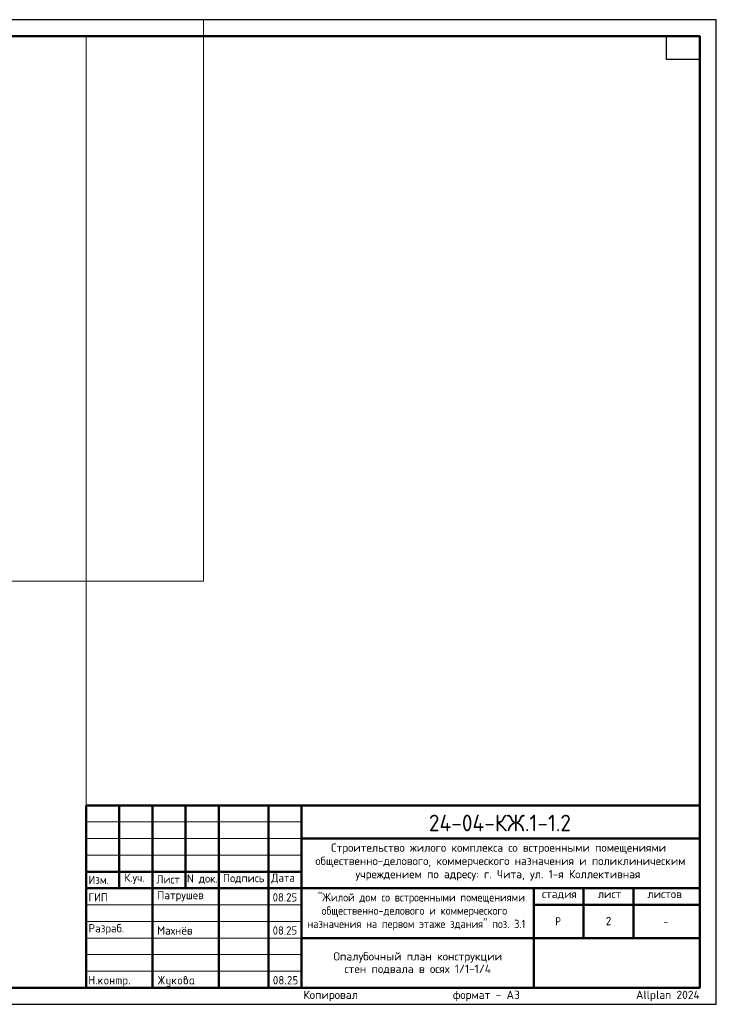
# Model space of a CAD drawing. Header units: millimetres. Extents: x 0 to 42000, y 0 to 29700.
# Tile 5 of 5: x 21000 to 42000, y 0 to 29700. Entities that reach past the tile are written whole.
import ezdxf

# ---------------------------------------------------------------- set-up
doc = ezdxf.new("R2010")
doc.units = ezdxf.units.MM
doc.layers.add('Standard', color=7, linetype='Continuous', lineweight=25)
doc.layers.add('Надписи', color=7, linetype='Continuous', lineweight=25)
doc.styles.add('ISOCPEUR', font='txt')

msp = doc.modelspace()

# ---------------------------------------------------------------- hatches: boundary and pattern name
at = {"layer": 'Standard', "linetype": 'Continuous', "lineweight": 25, "transparency": 33554687}
for points in [[(23099, 614), (23099, 839), (23099, 840), (23099, 842), (23099, 843), (23100, 844), (23100, 845), (23101, 846), (23101, 847), (23102, 848), (23103, 849), (23104, 850), (23105, 850), (23106, 851), (23107, 851), (23109, 851), (23110, 851), (23112, 851), (23113, 851), (23115, 851), (23116, 851), (23117, 851), (23118, 850), (23119, 850), (23120, 849), (23121, 848), (23122, 847), (23122, 846), (23123, 845), (23123, 844), (23124, 843), (23124, 842), (23124, 840), (23124, 839), (23124, 751), (23224, 751), (23224, 839), (23224, 840), (23224, 842), (23224, 843), (23225, 844), (23225, 845), (23226, 846), (23226, 847), (23227, 848), (23228, 849), (23229, 850), (23230, 850), (23231, 851), (23232, 851), (23233, 851), (23235, 851), (23236, 851), (23238, 851), (23239, 851), (23241, 851), (23242, 851), (23243, 850), (23244, 850), (23245, 849), (23246, 848), (23247, 847), (23247, 846), (23248, 845), (23248, 844), (23249, 843), (23249, 842), (23249, 840), (23249, 839), (23249, 614), (23249, 612), (23249, 611), (23249, 609), (23248, 608), (23248, 607), (23247, 606), (23247, 605), (23246, 604), (23245, 604), (23244, 603), (23243, 602), (23242, 602), (23241, 602), (23239, 601), (23238, 601), (23236, 601), (23235, 601), (23233, 601), (23232, 602), (23231, 602), (23230, 602), (23229, 603), (23228, 604), (23227, 604), (23226, 605), (23226, 606), (23225, 607), (23225, 608), (23224, 609), (23224, 611), (23224, 612), (23224, 614), (23224, 726), (23124, 726), (23124, 614), (23124, 612), (23124, 611), (23124, 609), (23123, 608), (23123, 607), (23122, 606), (23122, 605), (23121, 604), (23120, 604), (23119, 603), (23118, 602), (23117, 602), (23116, 602), (23115, 601), (23113, 601), (23112, 601), (23110, 601), (23109, 601), (23107, 602), (23106, 602), (23105, 602), (23104, 603), (23103, 604), (23102, 604), (23101, 605), (23101, 606), (23100, 607), (23100, 608), (23099, 609), (23099, 611), (23099, 612)], [(23299, 626), (23299, 628), (23299, 629), (23299, 631), (23300, 632), (23300, 633), (23301, 634), (23301, 635), (23302, 636), (23303, 637), (23304, 637), (23305, 638), (23306, 638), (23307, 638), (23309, 639), (23310, 639), (23312, 639), (23313, 639), (23314, 639), (23316, 638), (23317, 638), (23318, 638), (23319, 637), (23320, 637), (23321, 636), (23322, 635), (23322, 634), (23323, 633), (23323, 632), (23324, 631), (23324, 629), (23324, 628), (23324, 626), (23324, 614), (23324, 612), (23324, 611), (23324, 610), (23323, 608), (23323, 607), (23322, 606), (23322, 605), (23321, 604), (23320, 604), (23319, 603), (23318, 602), (23317, 602), (23316, 602), (23314, 601), (23313, 601), (23312, 601), (23310, 601), (23309, 601), (23307, 602), (23306, 602), (23305, 602), (23304, 603), (23303, 604), (23302, 604), (23301, 605), (23301, 606), (23300, 607), (23300, 608), (23299, 610), (23299, 611), (23299, 612), (23299, 614)], [(23399, 694), (23478, 773), (23478, 773), (23479, 774), (23480, 775), (23482, 775), (23483, 776), (23484, 776), (23485, 776), (23486, 776), (23488, 776), (23489, 776), (23491, 776), (23492, 775), (23493, 775), (23494, 774), (23495, 774), (23496, 773), (23497, 772), (23497, 771), (23498, 770), (23498, 769), (23499, 768), (23499, 767), (23499, 765), (23499, 764), (23499, 762), (23499, 761), (23498, 760), (23498, 759), (23497, 758), (23497, 757), (23496, 756), (23495, 755), (23440, 700), (23496, 621), (23498, 619), (23498, 617), (23499, 616), (23499, 614), (23499, 612), (23499, 611), (23499, 609), (23498, 608), (23498, 607), (23497, 606), (23497, 605), (23496, 604), (23495, 604), (23494, 603), (23493, 602), (23492, 602), (23491, 602), (23489, 601), (23488, 601), (23486, 601), (23485, 601), (23483, 602), (23482, 602), (23480, 603), (23479, 603), (23478, 604), (23477, 605), (23476, 607), (23422, 682), (23399, 659), (23399, 614), (23399, 612), (23399, 611), (23399, 609), (23398, 608), (23398, 607), (23397, 606), (23397, 605), (23396, 604), (23395, 604), (23394, 603), (23393, 602), (23392, 602), (23391, 602), (23389, 601), (23388, 601), (23386, 601), (23385, 601), (23383, 601), (23382, 602), (23381, 602), (23380, 602), (23379, 603), (23378, 604), (23377, 604), (23376, 605), (23376, 606), (23375, 607), (23375, 608), (23374, 609), (23374, 611), (23374, 612), (23374, 614), (23374, 764), (23374, 765), (23374, 767), (23374, 768), (23375, 769), (23375, 770), (23376, 771), (23376, 772), (23377, 773), (23378, 774), (23379, 774), (23380, 775), (23381, 775), (23382, 776), (23383, 776), (23385, 776), (23386, 776), (23388, 776), (23389, 776), (23391, 776), (23392, 775), (23393, 775), (23394, 774), (23395, 774), (23396, 773), (23397, 772), (23397, 771), (23398, 770), (23398, 769), (23399, 768), (23399, 767), (23399, 765), (23399, 764)], [(23749, 676), (23749, 614), (23749, 612), (23748, 611), (23748, 609), (23748, 608), (23747, 607), (23747, 606), (23746, 605), (23746, 604), (23745, 604), (23744, 603), (23743, 602), (23742, 602), (23740, 602), (23739, 601), (23738, 601), (23736, 601), (23735, 601), (23733, 601), (23732, 602), (23731, 602), (23729, 602), (23729, 603), (23728, 604), (23727, 604), (23726, 605), (23725, 606), (23725, 607), (23724, 608), (23724, 609), (23724, 611), (23724, 612), (23724, 614), (23724, 764), (23724, 765), (23724, 767), (23724, 768), (23724, 769), (23725, 770), (23725, 771), (23726, 772), (23727, 773), (23728, 774), (23729, 774), (23729, 775), (23731, 775), (23732, 776), (23733, 776), (23735, 776), (23736, 776), (23738, 776), (23739, 776), (23740, 776), (23742, 775), (23743, 775), (23744, 774), (23745, 774), (23746, 773), (23746, 772), (23747, 771), (23747, 770), (23748, 769), (23748, 768), (23748, 767), (23749, 765), (23749, 764), (23749, 701), (23823, 701), (23823, 764), (23823, 765), (23824, 767), (23824, 768), (23824, 769), (23825, 770), (23825, 771), (23826, 772), (23826, 773), (23827, 774), (23828, 774), (23829, 775), (23830, 775), (23832, 776), (23833, 776), (23834, 776), (23836, 776), (23837, 776), (23839, 776), (23840, 776), (23841, 775), (23843, 775), (23843, 774), (23844, 774), (23845, 773), (23846, 772), (23847, 771), (23847, 770), (23848, 769), (23848, 768), (23848, 767), (23848, 765), (23848, 764), (23848, 614), (23848, 612), (23848, 611), (23848, 609), (23848, 608), (23847, 607), (23847, 606), (23846, 605), (23845, 604), (23844, 604), (23843, 603), (23843, 602), (23841, 602), (23840, 602), (23839, 601), (23837, 601), (23836, 601), (23834, 601), (23833, 601), (23832, 602), (23830, 602), (23829, 602), (23828, 603), (23827, 604), (23826, 604), (23826, 605), (23825, 606), (23825, 607), (23824, 608), (23824, 609), (23824, 611), (23823, 612), (23823, 614), (23823, 676)], [(23911, 776), (24023, 776), (24026, 776), (24028, 776), (24031, 776), (24033, 775), (24036, 775), (24038, 774), (24040, 773), (24043, 773), (24045, 772), (24047, 770), (24049, 769), (24051, 768), (24053, 767), (24055, 765), (24057, 763), (24059, 762), (24061, 760), (24062, 758), (24064, 756), (24065, 754), (24067, 752), (24068, 750), (24069, 748), (24070, 745), (24071, 743), (24071, 741), (24072, 739), (24072, 736), (24073, 734), (24073, 731), (24073, 729), (24073, 726), (24073, 614), (24073, 612), (24073, 611), (24073, 609), (24073, 608), (24072, 607), (24072, 606), (24071, 605), (24070, 604), (24069, 604), (24068, 603), (24067, 602), (24066, 602), (24065, 602), (24064, 601), (24062, 601), (24061, 601), (24059, 601), (24058, 601), (24057, 602), (24055, 602), (24054, 602), (24053, 603), (24052, 604), (24051, 604), (24051, 605), (24050, 606), (24049, 607), (24049, 608), (24049, 609), (24048, 611), (24048, 612), (24048, 614), (24048, 726), (24048, 729), (24048, 731), (24047, 734), (24046, 736), (24046, 738), (24044, 740), (24043, 742), (24041, 744), (24039, 746), (24037, 747), (24035, 748), (24033, 749), (24031, 750), (24028, 751), (24026, 751), (24023, 751), (23998, 751), (23998, 614), (23998, 612), (23998, 611), (23998, 609), (23998, 608), (23997, 607), (23997, 606), (23996, 605), (23995, 604), (23995, 604), (23994, 603), (23993, 602), (23991, 602), (23990, 602), (23989, 601), (23987, 601), (23986, 601), (23984, 601), (23983, 601), (23982, 602), (23980, 602), (23979, 602), (23978, 603), (23977, 604), (23977, 604), (23976, 605), (23975, 606), (23975, 607), (23974, 608), (23974, 609), (23974, 611), (23973, 612), (23973, 614), (23973, 751), (23924, 751), (23924, 614), (23924, 612), (23923, 611), (23923, 609), (23923, 608), (23922, 607), (23922, 606), (23921, 605), (23920, 604), (23920, 604), (23919, 603), (23918, 602), (23916, 602), (23915, 602), (23914, 601), (23913, 601), (23911, 601), (23909, 601), (23908, 601), (23907, 602), (23906, 602), (23904, 602), (23903, 603), (23902, 604), (23902, 604), (23901, 605), (23900, 606), (23900, 607), (23899, 608), (23899, 609), (23899, 611), (23898, 612), (23898, 614), (23898, 764), (23898, 765), (23899, 767), (23899, 768), (23899, 769), (23900, 770), (23900, 771), (23901, 772), (23902, 773), (23902, 774), (23903, 774), (23904, 775), (23906, 775), (23907, 776), (23908, 776), (23909, 776)], [(24298, 626), (24298, 628), (24298, 629), (24299, 631), (24299, 632), (24299, 633), (24300, 634), (24301, 635), (24301, 636), (24302, 637), (24303, 637), (24304, 638), (24305, 638), (24307, 638), (24308, 639), (24309, 639), (24311, 639), (24312, 639), (24314, 639), (24315, 638), (24316, 638), (24317, 638), (24318, 637), (24319, 637), (24320, 636), (24321, 635), (24322, 634), (24322, 633), (24323, 632), (24323, 631), (24323, 629), (24323, 628), (24323, 626), (24323, 614), (24323, 612), (24323, 611), (24323, 610), (24323, 608), (24322, 607), (24322, 606), (24321, 605), (24320, 604), (24319, 604), (24318, 603), (24317, 602), (24316, 602), (24315, 602), (24314, 601), (24312, 601), (24311, 601), (24309, 601), (24308, 601), (24307, 602), (24305, 602), (24304, 602), (24303, 603), (24302, 604), (24301, 604), (24301, 605), (24300, 606), (24299, 607), (24299, 608), (24299, 610), (24298, 611), (24298, 612), (24298, 614)], [(25259, 704), (25194, 607), (25193, 605), (25192, 604), (25191, 603), (25190, 603), (25188, 602), (25187, 602), (25185, 601), (25183, 601), (25182, 601), (25180, 601), (25179, 602), (25178, 602), (25177, 603), (25176, 603), (25175, 604), (25174, 605), (25173, 605), (25173, 606), (25172, 607), (25172, 609), (25171, 610), (25171, 611), (25171, 613), (25171, 614), (25171, 616), (25172, 618), (25172, 619), (25173, 621), (25243, 726), (25173, 832), (25172, 833), (25172, 835), (25171, 837), (25171, 838), (25171, 840), (25171, 841), (25171, 843), (25172, 844), (25172, 845), (25173, 846), (25173, 847), (25174, 848), (25175, 849), (25176, 849), (25177, 850), (25178, 850), (25179, 851), (25181, 851), (25182, 851), (25184, 851), (25185, 851), (25187, 851), (25188, 851), (25189, 850), (25191, 849), (25192, 848), (25193, 847), (25194, 846), (25259, 749), (25259, 839), (25259, 840), (25259, 842), (25259, 843), (25259, 844), (25260, 845), (25260, 846), (25261, 847), (25262, 848), (25262, 849), (25263, 850), (25264, 850), (25266, 851), (25267, 851), (25268, 851), (25269, 851), (25271, 851), (25273, 851), (25274, 851), (25275, 851), (25277, 851), (25278, 850), (25279, 850), (25280, 849), (25280, 848), (25281, 847), (25282, 846), (25282, 845), (25283, 844), (25283, 843), (25283, 842), (25284, 840), (25284, 839), (25284, 749), (25348, 846), (25349, 847), (25350, 848), (25351, 849), (25353, 850), (25354, 851), (25356, 851), (25357, 851), (25359, 851), (25360, 851), (25361, 851), (25362, 851), (25363, 850), (25365, 850), (25366, 849), (25367, 848), (25367, 847), (25368, 847), (25369, 846), (25370, 845), (25370, 843), (25371, 842), (25371, 841), (25371, 840), (25371, 839), (25371, 837), (25371, 835), (25370, 833), (25369, 832), (25299, 726), (25369, 621), (25370, 619), (25371, 617), (25371, 616), (25371, 614), (25371, 613), (25371, 611), (25371, 610), (25370, 609), (25370, 608), (25369, 607), (25368, 606), (25368, 605), (25367, 604), (25366, 603), (25365, 603), (25364, 602), (25363, 602), (25361, 602), (25360, 601), (25359, 601), (25357, 601), (25356, 602), (25354, 602), (25353, 603), (25351, 603), (25350, 604), (25349, 605), (25348, 607), (25284, 704), (25284, 614), (25284, 612), (25283, 611), (25283, 609), (25283, 608), (25282, 607), (25282, 606), (25281, 605), (25280, 604), (25280, 604), (25279, 603), (25278, 602), (25277, 602), (25275, 602), (25274, 601), (25273, 601), (25271, 601), (25269, 601), (25268, 601), (25267, 602), (25266, 602), (25264, 602), (25263, 603), (25262, 604), (25262, 604), (25261, 605), (25260, 606), (25260, 607), (25259, 608), (25259, 609), (25259, 611), (25259, 612), (25259, 614)], [(25521, 576), (25521, 601), (25471, 601), (25468, 601), (25466, 602), (25463, 602), (25461, 602), (25458, 603), (25456, 603), (25454, 604), (25452, 605), (25449, 606), (25447, 607), (25445, 608), (25443, 609), (25441, 611), (25439, 612), (25437, 614), (25436, 616), (25434, 618), (25432, 620), (25431, 622), (25429, 624), (25428, 626), (25427, 628), (25426, 630), (25425, 632), (25424, 634), (25423, 637), (25422, 639), (25422, 641), (25422, 644), (25421, 646), (25421, 649), (25421, 651), (25421, 764), (25421, 765), (25421, 767), (25421, 768), (25422, 769), (25422, 770), (25423, 771), (25423, 772), (25424, 773), (25425, 774), (25426, 774), (25427, 775), (25428, 775), (25429, 776), (25431, 776), (25432, 776), (25434, 776), (25435, 776), (25437, 776), (25438, 776), (25439, 775), (25440, 775), (25441, 774), (25442, 774), (25443, 773), (25444, 772), (25444, 771), (25445, 770), (25445, 769), (25446, 768), (25446, 767), (25446, 765), (25446, 764), (25446, 651), (25446, 649), (25447, 646), (25447, 644), (25448, 642), (25449, 640), (25450, 638), (25452, 636), (25454, 634), (25455, 632), (25457, 630), (25459, 629), (25462, 628), (25464, 627), (25466, 627), (25468, 626), (25471, 626), (25521, 626), (25521, 764), (25521, 765), (25521, 767), (25521, 768), (25522, 769), (25522, 770), (25523, 771), (25523, 772), (25524, 773), (25525, 774), (25526, 774), (25527, 775), (25528, 775), (25529, 776), (25530, 776), (25532, 776), (25533, 776), (25535, 776), (25536, 776), (25538, 776), (25539, 775), (25540, 775), (25541, 774), (25542, 774), (25543, 773), (25544, 772), (25544, 771), (25545, 770), (25545, 769), (25545, 768), (25546, 767), (25546, 765), (25546, 764), (25546, 576), (25546, 574), (25546, 571), (25545, 569), (25545, 566), (25545, 564), (25544, 562), (25543, 559), (25542, 557), (25541, 555), (25540, 553), (25539, 551), (25538, 549), (25537, 547), (25535, 545), (25533, 543), (25532, 541), (25530, 539), (25528, 538), (25526, 536), (25524, 535), (25522, 533), (25520, 532), (25518, 531), (25516, 530), (25514, 529), (25511, 528), (25509, 528), (25507, 527), (25504, 527), (25502, 527), (25499, 526), (25497, 526), (25446, 526), (25445, 526), (25443, 527), (25442, 527), (25441, 527), (25440, 528), (25439, 528), (25438, 529), (25437, 529), (25436, 530), (25435, 531), (25435, 532), (25434, 533), (25434, 535), (25434, 536), (25434, 537), (25434, 539), (25434, 540), (25434, 541), (25434, 542), (25435, 544), (25435, 545), (25436, 546), (25436, 547), (25437, 548), (25438, 549), (25439, 549), (25440, 550), (25442, 550), (25443, 551), (25444, 551), (25445, 551), (25446, 551), (25496, 551), (25499, 551), (25501, 552), (25503, 552), (25506, 553), (25508, 554), (25510, 555), (25512, 557), (25514, 558), (25515, 560), (25517, 562), (25518, 564), (25519, 566), (25520, 568), (25520, 571), (25521, 573)], [(25621, 694), (25700, 773), (25700, 773), (25701, 774), (25702, 775), (25704, 775), (25705, 776), (25706, 776), (25707, 776), (25708, 776), (25710, 776), (25711, 776), (25713, 776), (25714, 775), (25715, 775), (25716, 774), (25717, 774), (25718, 773), (25719, 772), (25719, 771), (25720, 770), (25720, 769), (25721, 768), (25721, 767), (25721, 765), (25721, 764), (25721, 762), (25721, 761), (25721, 760), (25720, 759), (25720, 758), (25719, 757), (25718, 756), (25717, 755), (25662, 700), (25719, 621), (25720, 619), (25720, 617), (25721, 616), (25721, 614), (25721, 612), (25721, 611), (25721, 609), (25720, 608), (25720, 607), (25719, 606), (25719, 605), (25718, 604), (25717, 604), (25716, 603), (25715, 602), (25714, 602), (25713, 602), (25711, 601), (25710, 601), (25708, 601), (25707, 601), (25705, 602), (25704, 602), (25703, 603), (25701, 603), (25700, 604), (25699, 605), (25698, 607), (25644, 682), (25621, 659), (25621, 614), (25621, 612), (25621, 611), (25621, 609), (25620, 608), (25620, 607), (25619, 606), (25619, 605), (25618, 604), (25617, 604), (25616, 603), (25615, 602), (25614, 602), (25613, 602), (25611, 601), (25610, 601), (25608, 601), (25607, 601), (25606, 601), (25604, 602), (25603, 602), (25602, 602), (25601, 603), (25600, 604), (25599, 604), (25598, 605), (25598, 606), (25597, 607), (25597, 608), (25596, 609), (25596, 611), (25596, 612), (25596, 614), (25596, 764), (25596, 765), (25596, 767), (25596, 768), (25597, 769), (25597, 770), (25598, 771), (25598, 772), (25599, 773), (25600, 774), (25601, 774), (25602, 775), (25603, 775), (25604, 776), (25606, 776), (25607, 776), (25608, 776), (25610, 776), (25611, 776), (25613, 776), (25614, 775), (25615, 775), (25616, 774), (25617, 774), (25618, 773), (25619, 772), (25619, 771), (25620, 770), (25620, 769), (25621, 768), (25621, 767), (25621, 765), (25621, 764)], [(29000, 626), (29000, 628), (29000, 629), (29000, 631), (29001, 632), (29001, 633), (29002, 634), (29002, 635), (29003, 636), (29004, 637), (29005, 637), (29006, 638), (29007, 638), (29008, 638), (29009, 639), (29011, 639), (29012, 639), (29014, 639), (29015, 639), (29017, 638), (29018, 638), (29019, 638), (29020, 637), (29021, 637), (29022, 636), (29023, 635), (29023, 634), (29024, 633), (29024, 632), (29024, 631), (29025, 629), (29025, 628), (29025, 626), (29025, 614), (29025, 612), (29025, 611), (29024, 610), (29024, 608), (29024, 607), (29023, 606), (29023, 605), (29022, 604), (29021, 604), (29020, 603), (29019, 602), (29018, 602), (29017, 602), (29015, 601), (29014, 601), (29012, 601), (29011, 601), (29009, 601), (29008, 602), (29007, 602), (29006, 602), (29005, 603), (29004, 604), (29003, 604), (29002, 605), (29002, 606), (29001, 607), (29001, 608), (29000, 610), (29000, 611), (29000, 612), (29000, 614)], [(29137, 851), (29140, 851), (29144, 851), (29147, 851), (29150, 850), (29153, 850), (29156, 849), (29158, 848), (29161, 847), (29164, 846), (29167, 844), (29169, 843), (29172, 841), (29174, 839), (29177, 837), (29179, 835), (29181, 833), (29184, 831), (29186, 828), (29188, 826), (29189, 823), (29191, 821), (29193, 818), (29194, 816), (29195, 813), (29196, 810), (29197, 807), (29198, 804), (29198, 801), (29199, 798), (29199, 795), (29200, 792), (29200, 789), (29200, 784), (29199, 780), (29198, 775), (29197, 771), (29195, 766), (29193, 762), (29191, 757), (29188, 753), (29110, 626), (29187, 626), (29189, 626), (29190, 626), (29191, 626), (29193, 626), (29194, 625), (29195, 625), (29196, 624), (29197, 623), (29197, 622), (29198, 621), (29198, 620), (29199, 619), (29199, 618), (29199, 617), (29200, 615), (29200, 614), (29200, 612), (29199, 611), (29199, 610), (29199, 608), (29198, 607), (29198, 606), (29197, 605), (29197, 604), (29196, 604), (29195, 603), (29194, 602), (29193, 602), (29191, 602), (29190, 601), (29189, 601), (29187, 601), (29087, 601), (29086, 601), (29084, 601), (29083, 602), (29082, 602), (29081, 602), (29080, 603), (29079, 604), (29078, 604), (29077, 605), (29076, 606), (29076, 607), (29075, 608), (29075, 609), (29075, 611), (29075, 612), (29075, 614), (29075, 616), (29075, 617), (29076, 619), (29077, 621), (29168, 768), (29170, 771), (29171, 773), (29172, 776), (29173, 778), (29174, 781), (29174, 783), (29175, 786), (29175, 789), (29175, 793), (29174, 796), (29173, 800), (29172, 803), (29171, 806), (29168, 809), (29166, 813), (29164, 815), (29161, 818), (29158, 820), (29155, 822), (29152, 823), (29148, 825), (29145, 826), (29141, 826), (29137, 826), (29135, 826), (29132, 826), (29129, 825), (29127, 824), (29124, 823), (29122, 822), (29119, 820), (29117, 818), (29114, 816), (29112, 814), (29110, 812), (29107, 809), (29105, 806), (29103, 802), (29100, 799), (29098, 795), (29097, 793), (29096, 792), (29095, 791), (29094, 790), (29092, 790), (29091, 789), (29089, 789), (29087, 789), (29086, 789), (29084, 789), (29083, 789), (29082, 790), (29081, 790), (29080, 791), (29079, 791), (29078, 792), (29077, 793), (29076, 794), (29076, 795), (29075, 796), (29075, 797), (29075, 798), (29075, 800), (29075, 801), (29075, 803), (29075, 804), (29075, 805), (29076, 806), (29079, 812), (29082, 817), (29085, 822), (29088, 826), (29092, 830), (29095, 834), (29099, 837), (29103, 840), (29107, 843), (29111, 845), (29115, 847), (29119, 848), (29123, 850), (29128, 851), (29132, 851)], [(29250, 739), (29250, 839), (29250, 840), (29250, 842), (29250, 843), (29250, 844), (29251, 845), (29251, 846), (29252, 847), (29253, 848), (29253, 849), (29254, 850), (29255, 850), (29257, 851), (29258, 851), (29259, 851), (29261, 851), (29262, 851), (29349, 851), (29351, 851), (29352, 851), (29354, 851), (29355, 851), (29356, 850), (29357, 850), (29358, 849), (29359, 848), (29359, 847), (29360, 846), (29361, 845), (29361, 844), (29361, 843), (29362, 842), (29362, 840), (29362, 839), (29362, 837), (29362, 836), (29361, 834), (29361, 833), (29361, 832), (29360, 831), (29359, 830), (29359, 829), (29358, 829), (29357, 828), (29356, 827), (29355, 827), (29354, 827), (29352, 826), (29351, 826), (29349, 826), (29275, 826), (29275, 751), (29312, 751), (29315, 751), (29318, 751), (29322, 751), (29324, 750), (29327, 750), (29330, 749), (29333, 748), (29336, 747), (29339, 746), (29341, 744), (29344, 743), (29347, 741), (29349, 739), (29351, 737), (29354, 735), (29356, 733), (29358, 731), (29360, 728), (29362, 726), (29364, 723), (29366, 721), (29367, 718), (29369, 715), (29370, 713), (29371, 710), (29372, 707), (29373, 704), (29373, 701), (29374, 698), (29374, 695), (29374, 692), (29374, 689), (29374, 664), (29374, 661), (29374, 657), (29374, 654), (29373, 651), (29373, 648), (29372, 645), (29371, 643), (29370, 640), (29369, 637), (29367, 634), (29366, 632), (29364, 629), (29362, 627), (29360, 624), (29358, 622), (29356, 620), (29354, 617), (29351, 615), (29349, 613), (29346, 612), (29344, 610), (29341, 608), (29339, 607), (29336, 606), (29333, 605), (29330, 604), (29327, 603), (29324, 602), (29321, 602), (29318, 602), (29315, 601), (29312, 601), (29262, 601), (29261, 601), (29259, 601), (29258, 602), (29257, 602), (29255, 602), (29254, 603), (29253, 604), (29253, 604), (29252, 605), (29251, 606), (29251, 607), (29250, 608), (29250, 610), (29250, 611), (29250, 612), (29250, 614), (29250, 615), (29250, 617), (29250, 618), (29250, 619), (29251, 620), (29251, 621), (29252, 622), (29253, 623), (29253, 624), (29254, 625), (29255, 625), (29257, 626), (29258, 626), (29259, 626), (29261, 626), (29262, 626), (29312, 626), (29316, 626), (29319, 627), (29323, 628), (29326, 629), (29330, 630), (29333, 632), (29336, 634), (29338, 637), (29341, 640), (29343, 643), (29345, 646), (29347, 649), (29348, 653), (29349, 656), (29349, 660), (29349, 664), (29349, 689), (29349, 693), (29349, 696), (29348, 700), (29347, 703), (29345, 707), (29343, 710), (29341, 713), (29338, 715), (29336, 718), (29333, 720), (29330, 722), (29326, 724), (29323, 725), (29319, 726), (29316, 726), (29312, 726), (29262, 726), (29261, 726), (29259, 726), (29258, 727), (29257, 727), (29255, 727), (29254, 728), (29253, 729), (29253, 729), (29252, 730), (29251, 731), (29251, 732), (29250, 733), (29250, 734), (29250, 736), (29250, 737)]]:
    msp.add_hatch(color=7, dxfattribs=at).paths.add_polyline_path(points, flags=16)
h = msp.add_hatch(color=7, dxfattribs=at)
h.paths.add_polyline_path([(23549, 664), (23549, 714), (23549, 717), (23549, 720), (23549, 723), (23550, 726), (23550, 729), (23551, 732), (23552, 735), (23553, 738), (23554, 740), (23556, 743), (23557, 746), (23559, 748), (23561, 751), (23563, 753), (23565, 756), (23567, 758), (23569, 760), (23572, 762), (23574, 764), (23577, 766), (23579, 768), (23582, 769), (23584, 770), (23587, 772), (23590, 773), (23593, 774), (23596, 774), (23599, 775), (23602, 776), (23605, 776), (23608, 776), (23611, 776), (23614, 776), (23618, 776), (23621, 776), (23624, 775), (23627, 774), (23630, 774), (23633, 773), (23635, 772), (23638, 770), (23641, 769), (23643, 768), (23646, 766), (23648, 764), (23651, 762), (23653, 760), (23655, 758), (23658, 756), (23660, 753), (23662, 751), (23663, 749), (23665, 746), (23666, 743), (23668, 741), (23669, 738), (23670, 735), (23671, 732), (23672, 729), (23672, 726), (23673, 723), (23673, 720), (23674, 717), (23674, 714), (23674, 664), (23674, 660), (23673, 657), (23673, 654), (23672, 651), (23672, 648), (23671, 645), (23670, 642), (23669, 640), (23668, 637), (23666, 634), (23665, 632), (23663, 629), (23662, 627), (23660, 624), (23658, 622), (23655, 620), (23653, 617), (23651, 615), (23648, 613), (23646, 612), (23643, 610), (23641, 608), (23638, 607), (23635, 606), (23632, 605), (23629, 604), (23627, 603), (23624, 602), (23621, 602), (23617, 602), (23614, 601), (23611, 601), (23608, 601), (23605, 602), (23602, 602), (23599, 602), (23596, 603), (23593, 604), (23590, 605), (23587, 606), (23584, 607), (23582, 608), (23579, 610), (23577, 612), (23574, 613), (23572, 615), (23569, 617), (23567, 620), (23565, 622), (23563, 624), (23561, 627), (23559, 629), (23557, 632), (23556, 634), (23554, 637), (23553, 640), (23552, 642), (23551, 645), (23550, 648), (23550, 651), (23549, 654), (23549, 657), (23549, 660)], flags=16)
h.paths.add_polyline_path([(23648, 664), (23648, 714), (23648, 718), (23648, 721), (23647, 725), (23646, 728), (23644, 732), (23642, 735), (23640, 738), (23638, 740), (23635, 743), (23632, 745), (23629, 747), (23625, 749), (23622, 750), (23619, 751), (23615, 751), (23611, 751), (23607, 751), (23604, 751), (23600, 750), (23597, 749), (23594, 747), (23590, 745), (23587, 743), (23585, 740), (23582, 738), (23580, 735), (23578, 732), (23577, 728), (23575, 725), (23574, 721), (23574, 718), (23574, 714), (23574, 664), (23574, 660), (23574, 656), (23575, 653), (23577, 649), (23578, 646), (23580, 643), (23582, 640), (23585, 637), (23587, 634), (23590, 632), (23593, 630), (23597, 629), (23600, 628), (23604, 627), (23607, 626), (23611, 626), (23615, 626), (23619, 627), (23622, 628), (23625, 629), (23629, 630), (23632, 633), (23635, 635), (23638, 637), (23640, 640), (23642, 643), (23644, 646), (23646, 649), (23647, 653), (23648, 656), (23648, 660)])
h = msp.add_hatch(color=7, dxfattribs=at)
h.paths.add_polyline_path([(24123, 764), (24123, 765), (24124, 767), (24124, 768), (24124, 769), (24125, 770), (24125, 771), (24126, 772), (24127, 773), (24127, 774), (24128, 774), (24129, 775), (24130, 775), (24132, 776), (24133, 776), (24134, 776), (24136, 776), (24198, 776), (24201, 776), (24203, 776), (24206, 776), (24208, 775), (24211, 775), (24213, 774), (24215, 773), (24218, 773), (24220, 772), (24222, 770), (24224, 769), (24226, 768), (24228, 767), (24230, 765), (24232, 763), (24234, 762), (24236, 760), (24237, 758), (24239, 756), (24240, 754), (24241, 752), (24243, 750), (24244, 748), (24245, 746), (24245, 743), (24246, 741), (24247, 739), (24247, 736), (24248, 734), (24248, 731), (24248, 729), (24248, 726), (24248, 651), (24248, 649), (24248, 646), (24248, 644), (24247, 641), (24247, 639), (24246, 637), (24245, 634), (24245, 632), (24244, 630), (24243, 628), (24241, 626), (24240, 624), (24239, 622), (24237, 620), (24236, 618), (24234, 616), (24232, 614), (24230, 612), (24228, 611), (24226, 609), (24224, 608), (24222, 607), (24220, 606), (24218, 605), (24215, 604), (24213, 603), (24211, 603), (24208, 602), (24206, 602), (24203, 602), (24201, 601), (24198, 601), (24148, 601), (24148, 539), (24148, 537), (24148, 536), (24148, 535), (24148, 533), (24147, 532), (24147, 531), (24146, 530), (24145, 529), (24145, 529), (24144, 528), (24143, 528), (24141, 527), (24140, 527), (24139, 527), (24138, 526), (24136, 526), (24134, 526), (24133, 527), (24132, 527), (24130, 527), (24129, 528), (24128, 528), (24127, 529), (24127, 529), (24126, 530), (24125, 531), (24125, 532), (24124, 533), (24124, 535), (24124, 536), (24123, 537), (24123, 539)], flags=16)
h.paths.add_polyline_path([(24148, 751), (24148, 626), (24198, 626), (24201, 626), (24203, 627), (24206, 627), (24208, 628), (24210, 629), (24212, 630), (24214, 632), (24216, 634), (24218, 635), (24219, 637), (24220, 639), (24221, 642), (24222, 644), (24223, 646), (24223, 649), (24223, 651), (24223, 726), (24223, 729), (24223, 731), (24222, 734), (24221, 736), (24220, 738), (24219, 740), (24218, 742), (24216, 744), (24214, 746), (24212, 747), (24210, 748), (24208, 749), (24206, 750), (24203, 751), (24201, 751), (24198, 751)])
h = msp.add_hatch(color=7, dxfattribs=at)
h.paths.add_polyline_path([(25771, 664), (25771, 714), (25771, 717), (25771, 720), (25771, 723), (25772, 726), (25773, 729), (25773, 732), (25774, 735), (25775, 738), (25777, 740), (25778, 743), (25779, 746), (25781, 748), (25783, 751), (25785, 753), (25787, 756), (25789, 758), (25791, 760), (25794, 762), (25796, 764), (25799, 766), (25801, 768), (25804, 769), (25806, 770), (25809, 772), (25812, 773), (25815, 774), (25818, 774), (25821, 775), (25824, 776), (25827, 776), (25830, 776), (25833, 776), (25836, 776), (25840, 776), (25843, 776), (25846, 775), (25849, 774), (25852, 774), (25855, 773), (25857, 772), (25860, 770), (25863, 769), (25865, 768), (25868, 766), (25871, 764), (25873, 762), (25875, 760), (25878, 758), (25880, 756), (25882, 753), (25884, 751), (25885, 749), (25887, 746), (25889, 743), (25890, 741), (25891, 738), (25892, 735), (25893, 732), (25894, 729), (25894, 726), (25895, 723), (25895, 720), (25896, 717), (25896, 714), (25896, 664), (25896, 660), (25895, 657), (25895, 654), (25894, 651), (25894, 648), (25893, 645), (25892, 642), (25891, 640), (25890, 637), (25888, 634), (25887, 632), (25885, 629), (25884, 627), (25882, 624), (25880, 622), (25877, 620), (25875, 617), (25873, 615), (25870, 613), (25868, 612), (25865, 610), (25863, 608), (25860, 607), (25857, 606), (25854, 605), (25852, 604), (25849, 603), (25846, 602), (25843, 602), (25840, 602), (25836, 601), (25833, 601), (25830, 601), (25827, 602), (25824, 602), (25821, 602), (25818, 603), (25815, 604), (25812, 605), (25809, 606), (25806, 607), (25804, 608), (25801, 610), (25799, 612), (25796, 613), (25794, 615), (25791, 617), (25789, 620), (25787, 622), (25785, 624), (25783, 627), (25781, 629), (25779, 632), (25778, 634), (25777, 637), (25775, 640), (25774, 642), (25773, 645), (25773, 648), (25772, 651), (25771, 654), (25771, 657), (25771, 660)], flags=16)
h.paths.add_polyline_path([(25871, 664), (25871, 714), (25871, 718), (25870, 721), (25869, 725), (25868, 728), (25866, 732), (25864, 735), (25862, 738), (25860, 740), (25857, 743), (25854, 745), (25851, 747), (25848, 749), (25844, 750), (25841, 751), (25837, 751), (25833, 751), (25829, 751), (25826, 751), (25822, 750), (25819, 749), (25816, 747), (25813, 745), (25810, 743), (25807, 740), (25804, 738), (25802, 735), (25800, 732), (25799, 728), (25797, 725), (25797, 721), (25796, 718), (25796, 714), (25796, 664), (25796, 660), (25797, 656), (25797, 653), (25799, 649), (25800, 646), (25802, 643), (25804, 640), (25807, 637), (25809, 634), (25812, 632), (25815, 630), (25819, 629), (25822, 628), (25826, 627), (25829, 626), (25833, 626), (25837, 626), (25841, 627), (25844, 628), (25848, 629), (25851, 630), (25854, 633), (25857, 635), (25860, 637), (25862, 640), (25864, 643), (25866, 646), (25868, 649), (25869, 653), (25870, 656), (25871, 660)])
h = msp.add_hatch(color=7, dxfattribs=at)
h.paths.add_polyline_path([(25971, 764), (25975, 767), (25979, 769), (25982, 772), (25986, 773), (25990, 775), (25993, 775), (25997, 776), (26000, 776), (26002, 776), (26004, 777), (26006, 777), (26007, 778), (26009, 779), (26011, 781), (26013, 783), (26014, 785), (26016, 787), (26017, 789), (26018, 791), (26019, 793), (26020, 795), (26020, 797), (26021, 799), (26021, 801), (26021, 804), (26020, 806), (26020, 809), (26019, 811), (26018, 813), (26017, 815), (26015, 817), (26014, 819), (26012, 821), (26010, 822), (26008, 824), (26005, 824), (26003, 825), (26001, 826), (25998, 826), (25996, 826), (25993, 826), (25991, 826), (25988, 825), (25986, 824), (25984, 823), (25982, 822), (25980, 821), (25978, 819), (25976, 817), (25975, 815), (25973, 813), (25973, 811), (25972, 809), (25971, 806), (25971, 804), (25971, 801)])
h.paths.add_polyline_path([(26033, 771), (26037, 769), (26041, 767), (26045, 765), (26048, 762), (26052, 759), (26055, 756), (26058, 752), (26060, 748), (26063, 744), (26065, 740), (26067, 736), (26068, 732), (26069, 727), (26070, 723), (26070, 718), (26070, 714), (26070, 664), (26070, 661), (26070, 657), (26070, 654), (26069, 651), (26069, 648), (26068, 645), (26067, 642), (26066, 640), (26065, 637), (26063, 634), (26062, 632), (26060, 629), (26058, 627), (26056, 624), (26054, 622), (26052, 619), (26050, 617), (26048, 615), (26045, 613), (26043, 612), (26040, 610), (26037, 608), (26035, 607), (26032, 606), (26029, 605), (26026, 604), (26024, 603), (26021, 602), (26018, 602), (26014, 602), (26011, 601), (26008, 601), (26005, 601), (26002, 602), (25999, 602), (25996, 602), (25993, 603), (25990, 604), (25987, 605), (25984, 606), (25981, 607), (25979, 608), (25976, 610), (25973, 612), (25971, 613), (25968, 615), (25966, 617), (25964, 620), (25962, 622), (25960, 624), (25958, 627), (25956, 629), (25954, 632), (25953, 634), (25951, 637), (25950, 640), (25949, 643), (25948, 645), (25947, 648), (25947, 651), (25946, 654), (25946, 657), (25946, 661), (25946, 664), (25946, 801), (25946, 804), (25946, 806), (25946, 809), (25947, 811), (25947, 814), (25948, 816), (25948, 818), (25949, 821), (25950, 823), (25951, 825), (25953, 827), (25954, 829), (25955, 831), (25957, 833), (25958, 835), (25960, 837), (25962, 839), (25964, 840), (25966, 842), (25968, 843), (25970, 845), (25972, 846), (25974, 847), (25976, 848), (25979, 849), (25981, 849), (25983, 850), (25986, 850), (25988, 851), (25990, 851), (25993, 851), (25996, 851), (25998, 851), (26001, 851), (26003, 851), (26006, 850), (26008, 850), (26010, 849), (26013, 849), (26015, 848), (26017, 847), (26019, 846), (26021, 844), (26023, 843), (26025, 842), (26027, 840), (26029, 839), (26031, 837), (26033, 835), (26034, 833), (26036, 831), (26037, 829), (26039, 827), (26040, 825), (26041, 823), (26042, 821), (26043, 818), (26043, 816), (26044, 814), (26045, 811), (26045, 809), (26045, 806), (26045, 804), (26045, 801), (26045, 797), (26045, 792), (26044, 788), (26042, 784), (26041, 781), (26038, 777), (26036, 774)], flags=16)
h.paths.add_polyline_path([(26045, 664), (26045, 714), (26045, 718), (26045, 721), (26044, 725), (26043, 728), (26041, 732), (26039, 735), (26037, 738), (26035, 740), (26032, 743), (26029, 745), (26026, 747), (26023, 749), (26019, 750), (26016, 751), (26012, 751), (26008, 751), (26004, 751), (26001, 751), (25997, 750), (25994, 749), (25990, 747), (25987, 745), (25984, 743), (25982, 740), (25979, 738), (25977, 735), (25975, 732), (25973, 728), (25972, 725), (25971, 721), (25971, 718), (25971, 714), (25971, 664), (25971, 660), (25971, 656), (25972, 653), (25973, 649), (25975, 646), (25977, 643), (25979, 640), (25982, 637), (25984, 634), (25987, 632), (25990, 630), (25994, 629), (25997, 628), (26001, 627), (26004, 626), (26008, 626), (26012, 626), (26016, 627), (26019, 628), (26023, 629), (26026, 630), (26029, 633), (26032, 635), (26035, 637), (26037, 640), (26039, 643), (26041, 646), (26043, 649), (26044, 653), (26045, 656), (26045, 660)])
h = msp.add_hatch(color=7, dxfattribs=at)
h.paths.add_polyline_path([(26220, 751), (26170, 751), (26168, 751), (26165, 751), (26163, 750), (26161, 749), (26159, 748), (26157, 747), (26155, 746), (26153, 744), (26151, 742), (26150, 740), (26148, 738), (26147, 736), (26147, 734), (26146, 731), (26146, 729), (26146, 726), (26146, 651), (26146, 649), (26146, 646), (26147, 644), (26147, 642), (26148, 640), (26150, 638), (26151, 636), (26153, 634), (26155, 632), (26157, 630), (26159, 629), (26161, 628), (26163, 627), (26166, 627), (26168, 626), (26170, 626), (26195, 626), (26198, 626), (26200, 627), (26203, 627), (26205, 628), (26207, 629), (26209, 630), (26211, 632), (26213, 634), (26215, 635), (26216, 637), (26218, 639), (26218, 642), (26219, 644), (26220, 646), (26220, 649), (26220, 651)])
h.paths.add_polyline_path([(26270, 614), (26270, 612), (26270, 611), (26270, 609), (26270, 608), (26269, 607), (26269, 606), (26268, 605), (26267, 604), (26266, 604), (26265, 603), (26264, 602), (26263, 602), (26262, 602), (26261, 601), (26259, 601), (26258, 601), (26253, 601), (26249, 602), (26246, 603), (26242, 605), (26238, 606), (26235, 609), (26232, 611), (26229, 615), (26226, 611), (26222, 609), (26218, 606), (26214, 605), (26210, 603), (26205, 602), (26200, 601), (26195, 601), (26170, 601), (26168, 601), (26165, 602), (26163, 602), (26160, 602), (26158, 603), (26156, 603), (26153, 604), (26151, 605), (26149, 606), (26147, 607), (26145, 608), (26143, 609), (26141, 611), (26139, 612), (26137, 614), (26135, 616), (26133, 618), (26132, 619), (26130, 621), (26129, 623), (26127, 625), (26126, 628), (26125, 630), (26124, 632), (26123, 634), (26123, 636), (26122, 639), (26121, 641), (26121, 644), (26121, 646), (26121, 649), (26121, 651), (26121, 726), (26121, 729), (26121, 731), (26121, 734), (26121, 736), (26122, 739), (26123, 741), (26123, 743), (26124, 746), (26125, 748), (26126, 750), (26127, 752), (26129, 754), (26130, 756), (26132, 758), (26133, 760), (26135, 762), (26137, 763), (26139, 765), (26141, 767), (26143, 768), (26145, 769), (26147, 770), (26149, 772), (26151, 773), (26153, 773), (26156, 774), (26158, 775), (26160, 775), (26163, 776), (26165, 776), (26168, 776), (26170, 776), (26233, 776), (26234, 776), (26236, 776), (26237, 776), (26238, 775), (26239, 775), (26240, 774), (26241, 774), (26242, 773), (26243, 772), (26244, 771), (26244, 770), (26245, 769), (26245, 768), (26245, 767), (26245, 765), (26245, 764), (26245, 639), (26245, 637), (26246, 636), (26246, 634), (26246, 633), (26246, 632), (26247, 631), (26248, 630), (26248, 629), (26249, 629), (26250, 628), (26251, 627), (26252, 627), (26254, 627), (26255, 626), (26256, 626), (26258, 626), (26259, 626), (26261, 626), (26262, 626), (26263, 625), (26264, 625), (26265, 625), (26266, 624), (26267, 623), (26268, 622), (26269, 621), (26269, 620), (26270, 619), (26270, 618), (26270, 617), (26270, 615)], flags=16)
h = msp.add_hatch(color=7, dxfattribs=at)
h.paths.add_polyline_path([(28750, 726), (28750, 734), (28749, 742), (28749, 749), (28748, 756), (28747, 764), (28746, 771), (28745, 778), (28743, 785), (28742, 790), (28741, 795), (28739, 799), (28738, 803), (28736, 807), (28734, 810), (28732, 813), (28731, 816), (28729, 818), (28727, 820), (28724, 822), (28722, 824), (28720, 825), (28718, 826), (28715, 826), (28712, 826), (28710, 826), (28708, 826), (28705, 825), (28703, 824), (28701, 822), (28699, 820), (28696, 818), (28695, 816), (28693, 813), (28691, 810), (28689, 807), (28688, 803), (28686, 799), (28685, 794), (28683, 790), (28682, 785), (28680, 778), (28679, 770), (28678, 763), (28677, 756), (28676, 749), (28676, 741), (28675, 734), (28675, 726), (28675, 719), (28676, 711), (28676, 704), (28677, 696), (28678, 689), (28679, 682), (28680, 675), (28682, 668), (28683, 663), (28684, 658), (28686, 654), (28687, 650), (28689, 646), (28691, 643), (28693, 639), (28694, 637), (28696, 634), (28698, 632), (28701, 630), (28703, 629), (28705, 628), (28707, 627), (28710, 626), (28712, 626), (28715, 626), (28718, 627), (28720, 628), (28722, 629), (28724, 630), (28727, 632), (28729, 634), (28731, 637), (28732, 639), (28734, 643), (28736, 646), (28738, 650), (28739, 654), (28741, 658), (28742, 663), (28743, 668), (28745, 675), (28746, 682), (28747, 689), (28748, 696), (28749, 704), (28749, 711), (28750, 719)])
h.paths.add_polyline_path([(28775, 726), (28775, 721), (28775, 715), (28775, 710), (28774, 705), (28774, 699), (28773, 694), (28773, 689), (28772, 685), (28771, 680), (28771, 675), (28770, 671), (28769, 666), (28768, 662), (28766, 657), (28765, 653), (28764, 649), (28762, 643), (28760, 638), (28757, 633), (28755, 628), (28752, 624), (28749, 620), (28746, 616), (28743, 613), (28740, 610), (28736, 608), (28733, 606), (28729, 604), (28725, 603), (28721, 602), (28717, 601), (28712, 601), (28708, 601), (28704, 602), (28700, 603), (28696, 604), (28692, 606), (28689, 608), (28685, 610), (28682, 613), (28679, 616), (28676, 620), (28673, 624), (28670, 628), (28668, 632), (28665, 638), (28663, 643), (28661, 649), (28660, 653), (28658, 657), (28657, 661), (28656, 666), (28655, 670), (28654, 675), (28654, 680), (28653, 684), (28652, 689), (28652, 694), (28651, 699), (28651, 705), (28650, 710), (28650, 715), (28650, 721), (28650, 726), (28650, 732), (28650, 737), (28650, 743), (28651, 748), (28651, 753), (28652, 758), (28652, 763), (28653, 768), (28654, 773), (28654, 778), (28655, 782), (28656, 787), (28657, 791), (28658, 795), (28660, 800), (28661, 804), (28663, 810), (28665, 815), (28668, 820), (28670, 825), (28673, 829), (28676, 833), (28679, 836), (28682, 839), (28685, 842), (28689, 845), (28692, 847), (28696, 848), (28700, 850), (28704, 851), (28708, 851), (28712, 851), (28717, 851), (28721, 851), (28725, 850), (28729, 848), (28733, 847), (28736, 845), (28740, 842), (28743, 839), (28746, 836), (28749, 833), (28752, 829), (28755, 824), (28757, 820), (28760, 815), (28762, 810), (28764, 804), (28765, 799), (28766, 795), (28768, 791), (28769, 787), (28770, 782), (28771, 777), (28771, 773), (28772, 768), (28773, 763), (28773, 758), (28774, 753), (28774, 748), (28775, 743), (28775, 737), (28775, 732)], flags=16)
h = msp.add_hatch(color=7, dxfattribs=at)
h.paths.add_polyline_path([(28887, 626), (28891, 626), (28895, 627), (28898, 628), (28902, 629), (28905, 630), (28908, 632), (28911, 634), (28914, 637), (28917, 640), (28919, 643), (28921, 646), (28922, 649), (28923, 653), (28924, 656), (28925, 660), (28925, 664), (28925, 689), (28925, 693), (28924, 696), (28923, 700), (28922, 703), (28921, 707), (28919, 710), (28916, 713), (28914, 715), (28911, 718), (28908, 720), (28905, 722), (28902, 724), (28898, 725), (28895, 726), (28891, 726), (28887, 726), (28883, 726), (28880, 726), (28876, 725), (28873, 724), (28870, 722), (28867, 720), (28864, 718), (28861, 715), (28858, 713), (28856, 710), (28854, 707), (28853, 703), (28851, 700), (28851, 696), (28850, 693), (28850, 689), (28850, 664), (28850, 660), (28851, 656), (28851, 653), (28853, 649), (28854, 646), (28856, 643), (28858, 640), (28861, 637), (28864, 634), (28867, 632), (28870, 630), (28873, 629), (28876, 628), (28880, 627), (28883, 626)])
h.paths.add_polyline_path([(28887, 601), (28884, 601), (28881, 602), (28878, 602), (28875, 602), (28872, 603), (28869, 604), (28866, 605), (28863, 606), (28861, 607), (28858, 608), (28855, 610), (28853, 612), (28850, 613), (28848, 615), (28845, 617), (28843, 620), (28841, 622), (28839, 624), (28837, 627), (28835, 629), (28834, 632), (28832, 634), (28831, 637), (28830, 640), (28828, 643), (28828, 645), (28827, 648), (28826, 651), (28826, 654), (28825, 657), (28825, 661), (28825, 664), (28825, 689), (28825, 693), (28825, 696), (28826, 700), (28827, 704), (28827, 707), (28828, 710), (28830, 714), (28831, 717), (28833, 720), (28835, 723), (28837, 726), (28839, 729), (28841, 731), (28844, 734), (28847, 736), (28850, 739), (28847, 741), (28844, 744), (28841, 746), (28839, 749), (28837, 752), (28835, 755), (28833, 758), (28831, 761), (28830, 764), (28828, 767), (28827, 771), (28827, 774), (28826, 778), (28825, 781), (28825, 785), (28825, 789), (28825, 792), (28825, 795), (28826, 798), (28826, 801), (28827, 804), (28828, 807), (28828, 810), (28830, 813), (28831, 816), (28832, 818), (28834, 821), (28835, 823), (28837, 826), (28839, 828), (28841, 831), (28843, 833), (28845, 835), (28848, 837), (28850, 839), (28853, 841), (28855, 843), (28858, 844), (28861, 846), (28863, 847), (28866, 848), (28869, 849), (28872, 850), (28875, 850), (28878, 851), (28881, 851), (28884, 851), (28887, 851), (28891, 851), (28894, 851), (28897, 851), (28900, 850), (28903, 850), (28906, 849), (28909, 848), (28911, 847), (28914, 846), (28917, 844), (28919, 843), (28922, 841), (28924, 839), (28927, 837), (28929, 835), (28932, 833), (28934, 831), (28936, 828), (28938, 826), (28939, 823), (28941, 821), (28943, 818), (28944, 816), (28945, 813), (28946, 810), (28947, 807), (28948, 804), (28949, 801), (28949, 798), (28949, 795), (28950, 792), (28950, 789), (28950, 785), (28949, 781), (28949, 778), (28948, 774), (28947, 771), (28946, 767), (28945, 764), (28943, 761), (28942, 758), (28940, 755), (28938, 752), (28936, 749), (28933, 746), (28931, 744), (28928, 741), (28925, 739), (28929, 735), (28933, 732), (28937, 728), (28939, 724), (28942, 719), (28944, 715), (28946, 710), (28947, 705), (28948, 704), (28948, 702), (28948, 701), (28948, 699), (28949, 697), (28949, 695), (28949, 692), (28949, 690), (28949, 687), (28949, 684), (28950, 681), (28950, 678), (28950, 675), (28950, 671), (28950, 668), (28950, 664), (28950, 661), (28949, 657), (28949, 654), (28949, 651), (28948, 648), (28947, 645), (28946, 643), (28945, 640), (28944, 637), (28943, 634), (28941, 632), (28939, 629), (28938, 627), (28936, 624), (28934, 622), (28932, 620), (28929, 617), (28927, 615), (28924, 613), (28922, 612), (28919, 610), (28917, 608), (28914, 607), (28911, 606), (28909, 605), (28906, 604), (28903, 603), (28900, 602), (28897, 602), (28894, 602), (28891, 601)], flags=16)
h.paths.add_polyline_path([(28887, 751), (28891, 751), (28895, 752), (28898, 753), (28902, 754), (28905, 755), (28908, 757), (28911, 759), (28914, 762), (28917, 765), (28919, 768), (28921, 771), (28922, 774), (28923, 778), (28924, 781), (28925, 785), (28925, 789), (28925, 793), (28924, 796), (28923, 800), (28922, 803), (28921, 806), (28919, 809), (28916, 812), (28914, 815), (28911, 818), (28908, 820), (28905, 822), (28902, 823), (28898, 825), (28895, 826), (28891, 826), (28887, 826), (28883, 826), (28880, 826), (28876, 825), (28873, 823), (28870, 822), (28867, 820), (28864, 818), (28861, 815), (28858, 813), (28856, 810), (28854, 807), (28853, 803), (28851, 800), (28851, 796), (28850, 793), (28850, 789), (28850, 785), (28851, 781), (28851, 778), (28853, 774), (28854, 771), (28856, 768), (28858, 765), (28861, 762), (28864, 759), (28867, 757), (28870, 755), (28873, 754), (28876, 753), (28880, 752), (28883, 751)])

# ---------------------------------------------------------------- linework, layer by layer
at = {"layer": 'Standard', "color": 7, "linetype": 'Continuous', "lineweight": 35, "transparency": 33554687}
for p, q in [((41500, 27600), (41500, 20500)), ((41500, 27200), (41500, 20100))]:
    msp.add_line(p, q, dxfattribs=at)
at = {"layer": 'Standard', "color": 7, "linetype": 'Continuous', "lineweight": 50, "transparency": 33554687}
for p, q in [((41500, 27100), (41500, 23200)), ((23000, 500), (23000, 6000)), ((23000, 6000), (41500, 6000)), ((24000, 3500), (24000, 6000)), ((25000, 500), (25000, 6000)), ((26000, 3500), (26000, 6000)), ((27000, 500), (27000, 6000)), ((28500, 500), (28500, 6000)), ((29500, 500), (29500, 6000)), ((29500, 5000), (41500, 5000)), ((23000, 4000), (29500, 4000)), ((23000, 4000), (29500, 4000)), ((23000, 3500), (29500, 3500)), ((23000, 3500), (29500, 3500)), ((29500, 3500), (41500, 3500)), ((36500, 2000), (36500, 3500)), ((38000, 2000), (38000, 3500)), ((39500, 2000), (39500, 3500)), ((36500, 3000), (41500, 3000)), ((29500, 2000), (41500, 2000)), ((36500, 500), (36500, 2000)), ((36500, 500), (36500, 2000))]:
    msp.add_line(p, q, dxfattribs=at)
at = {"layer": 'Standard', "color": 7, "linetype": 'Continuous', "lineweight": 25, "transparency": 33554687}
for p, q in [((41500, 500), (41500, 6000)), ((23000, 500), (41500, 500)), ((23000, 500), (41500, 500)), ((23000, 500), (41500, 500))]:
    msp.add_line(p, q, dxfattribs=at)
at = {"layer": 'Standard', "color": 7, "linetype": 'Continuous', "lineweight": 13, "transparency": 33554687}
for p, q in [((23000, 5500), (29500, 5500)), ((23000, 5000), (29500, 5000)), ((23000, 4500), (29500, 4500)), ((23000, 3000), (29500, 3000)), ((23000, 2500), (29500, 2500)), ((23000, 2500), (29500, 2500)), ((23000, 2000), (29500, 2000)), ((23000, 2000), (29500, 2000)), ((23000, 1500), (29500, 1500)), ((23000, 1000), (29500, 1000))]:
    msp.add_line(p, q, dxfattribs=at)
at = {"layer": 'Standard', "color": 7, "linetype": 'Continuous', "lineweight": 25, "transparency": 33554687}
for points in [[(0, 0), (42000, 0), (42000, 29700), (0, 29700), (0, 0)], [(41500, 29200), (41500, 28500), (40500, 28500), (40500, 29200), (41500, 29200)]]:
    msp.add_lwpolyline(points, close=True, dxfattribs=at)
at = {"layer": 'Standard', "color": 7, "linetype": 'Continuous', "lineweight": 13, "transparency": 33554687}
for points in [[(26538, 29700), (0, 29700), (0, 12761), (26538, 12761), (26538, 29700)], [(23000, 29200), (2000, 29200), (2000, 500), (23000, 500), (23000, 29200)], [(41500, 500), (23000, 500), (23000, 6000), (41500, 6000), (41500, 500)]]:
    msp.add_lwpolyline(points, dxfattribs=at)
at = {"layer": 'Standard', "color": 7, "linetype": 'Continuous', "lineweight": 50, "transparency": 33554687}
msp.add_lwpolyline([(2000, 29200), (41500, 29200), (41500, 500), (2000, 500), (2000, 29200)], close=True, dxfattribs=at)
at = {"layer": 'Standard', "color": 7, "linetype": 'Continuous', "lineweight": 25, "transparency": 33554687}
msp.add_lwpolyline([(41500, 6000), (23000, 6000), (23000, 500), (41500, 500), (41500, 6000)], dxfattribs=at)

# ---------------------------------------------------------------- texts
at = {"layer": 'Standard', "color": 7, "linetype": 'Continuous', "lineweight": 50, "transparency": 33554687, "insert": (33335, 5218), "char_height": 500, "width": 4831.97, "attachment_point": 7, "style": 'ISOCPEUR'}
msp.add_mtext('\\W0.94;24-04-КЖ.1-1.2', dxfattribs=at)
at = {"layer": 'Standard', "color": 7, "linetype": 'Continuous', "lineweight": 25, "transparency": 33554687, "char_height": 250, "attachment_point": 7, "style": 'ISOCPEUR'}
for s, insert, width in [('\\W0.99;Строительство жилого комплекса со встроенными помещениями', (30388, 4533), 10343.94), ('\\W0.99;общественно-делового, коммерческого назначения и поликлиническим', (29912, 4133), 11292.27), ('\\W0.99;учреждением по адресу: г. Чита, ул. 1-я Коллективная', (31119, 3733), 8881.18), ('\\W0.93;Изм.', (23074, 3628), 752.88), ('\\W0.93;К.уч.', (24156, 3628), 816.01), ('\\W0.94;Лист', (25119, 3643), 866.93), ('\\W0.95;N док.', (26043, 3631), 1068.13), ('\\W0.96;Подпись', (27129, 3643), 1344.28), ('\\W0.94;Дата', (28588, 3643), 967.74), ('\\W0.90;"Жилой дом со встроенными помещениями', (29989, 3033), 6132.51), ('\\W0.92;ГИП', (23074, 3101), 689.6), ('\\W0.97;Патрушев', (25146, 3101), 1670.19), ('\\W0.94;08.25', (28625, 3101), 891.68), ('\\W0.90;общественно-делового и коммерческого', (30102, 2633), 5904.55), ('\\W0.99;стадия    лист     листов', (36743, 3162), 4372.59), ('\\W0.90;назначения на первом этаже здания" поз. 3.1', (29676, 2233), 6756.08), ('\\W0.96;Разраб.', (23074, 2101), 1306.55), ('\\W0.80;Р', (37150, 2375), 299.86), ('\\W0.78;-', (40412, 2375), 272.01), ('\\W0.96;Махнёв', (25146, 2101), 1243.9), ('\\W0.94;08.25', (28625, 2101), 891.68)]:
    msp.add_mtext(s, dxfattribs=dict(at, insert=insert, width=width))
at = {"layer": 'Standard', "color": 7, "linetype": 'Continuous', "lineweight": 25, "transparency": 33554687, "insert": (33000, 1571), "char_height": 250, "width": 5091.88, "attachment_point": 2, "line_spacing_factor": 0.903614}
msp.add_mtext('\\A1;{\\fISOCPEUR|i0|b0;\\H250.000000;\\W1.000000;\\C7;Опалубочный план конструкции}\\P{\\fISOCPEUR|i0|b0;\\H250.000000;\\W1.000000;\\C7;стен подвала в осях 1/1-1/4}\\P', dxfattribs=at)
at = {"layer": 'Standard', "color": 8, "linetype": 'Continuous', "lineweight": 13, "transparency": 33554687, "insert": (41500, 248), "char_height": 250, "width": 11749.46, "attachment_point": 6, "style": 'ISOCPEUR'}
msp.add_mtext('\\A1;{\\fISOCPEUR|i0|b0;\\H250.000000;\\W1.000000;\\C8;Копировал                  формат - А3                      Allplan 2024}\\P', dxfattribs=at)
at = {"layer": 'Надписи', "color": 7, "linetype": 'Continuous', "lineweight": 13, "transparency": 33554687, "insert": (38750, 2510), "char_height": 250, "width": 272.22, "attachment_point": 5, "style": 'ISOCPEUR'}
msp.add_mtext('\\A1;{\\fISOCPEUR|i0|b0;\\H250.000000;\\W1.000000;\\C7;2}\\P', dxfattribs=at)

doc.saveas('drawing.dxf')
